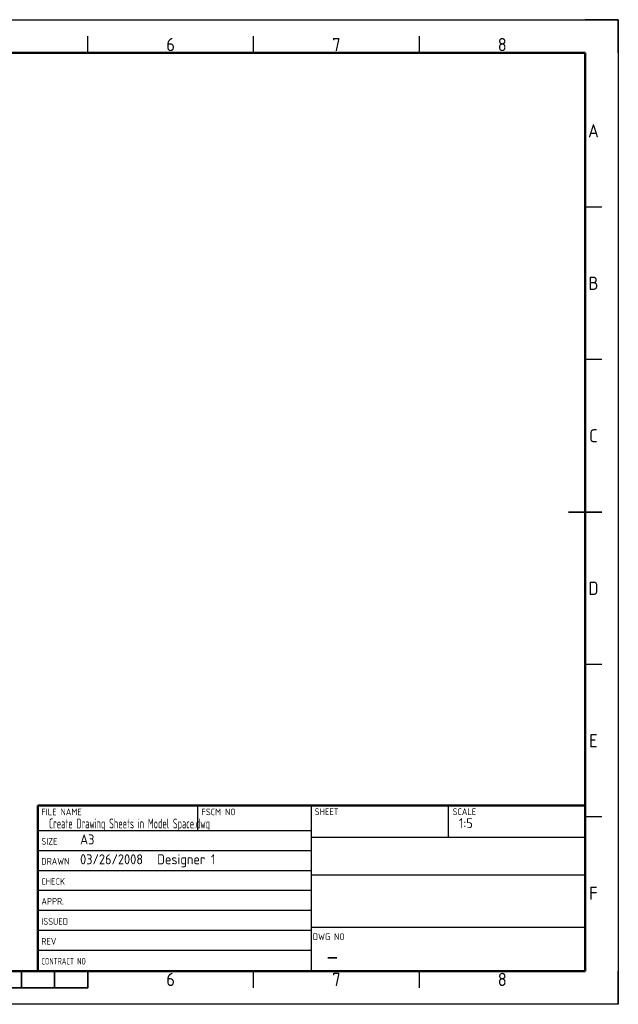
# Model space of a CAD drawing. Header units: millimetres. Extents: x 246 to 3001, y -131 to 1354.
# Tile 4 of 6: x 1443 to 2346, y -131 to 1354. Entities that reach past the tile are written whole.
import ezdxf
from ezdxf.enums import TextEntityAlignment as Align

# ---------------------------------------------------------------- set-up
doc = ezdxf.new("R2010")
doc.units = ezdxf.units.MM
doc.layers.add('AM_0', color=7, linetype='Continuous', lineweight=50)
doc.layers.add('AM_BOR', color=7, linetype='Continuous', lineweight=30)
doc.styles.add('ACISOTS', font='isocp.shx', dxfattribs={"height": 1})

# ---------------------------------------------------------------- blocks, each defined once
blk = doc.blocks.new('ISO_A3')
for p, q in [((410, 287), (10, 287)), ((410, 10), (410, 287)), ((10, 10), (410, 10))]:
    blk.add_line(p, q)
at = {"layer": 'AM_BOR', "color": 1, "lineweight": 25}
for p, q in [((0, 297), (420, 297)), ((420, 297), (420, 0)), ((260, 287), (260, 292)), ((310, 287), (310, 292)), ((360, 287), (360, 292)), ((415, 240.5), (410, 240.5)), ((415, 194.5), (410, 194.5)), ((415, 102.5), (410, 102.5)), ((415, 56.5), (410, 56.5)), ((310, 5), (310, 10)), ((360, 5), (360, 10)), ((420, 0), (0, 0))]:
    blk.add_line(p, q, dxfattribs=at)
at = {"layer": 'AM_BOR'}
for p, q in [((420, 297), (410, 297)), ((420, 287), (420, 297)), ((420, 0), (420, 10)), ((420, 0), (410, 0))]:
    blk.add_line(p, q, dxfattribs=at)
at = {"layer": 'AM_BOR', "color": 140, "lineweight": 35}
for p, q in [((405, 148.5), (415, 148.5)), ((240, 5), (240, 10)), ((250, 5), (250, 10)), ((260, 5), (260, 10)), ((160, 5), (260, 5))]:
    blk.add_line(p, q, dxfattribs=at)
at = {"layer": 'AM_BOR', "color": 1, "lineweight": 25, "style": 'ACISOTS'}
for s, p in [('6', (285, 289.5)), ('7', (335, 289.5)), ('8', (385, 289.5)), ('A', (412.5, 263.5)), ('B', (412.5, 217.5)), ('C', (412.5, 171.5)), ('D', (412.5, 125.5)), ('E', (412.5, 79.5)), ('F', (412.5, 33.5)), ('6', (285, 7.5)), ('7', (335, 7.5)), ('8', (385, 7.5))]:
    blk.add_text(s, height=4, dxfattribs=at).set_placement(p, align=Align.MIDDLE)
blk = doc.blocks.new('ISO_TITLEA')
for p, q in [((0, 50), (-165, 50)), ((-165, 0), (-165, 50)), ((0, 0), (0, 50)), ((0, 0), (-165, 0))]:
    blk.add_line(p, q)
at = {"layer": 'AM_BOR', "color": 1, "lineweight": 25}
for p, q in [((-116.86, 50), (-116.86, 42.38)), ((-82.5, 0), (-82.5, 50)), ((-41.25, 40.35), (-41.25, 50)), ((-165, 42.38), (-82.5, 42.38)), ((-165, 42), (-165, 30)), ((0, 40.35), (-82.5, 40.35)), ((-165, 36.38), (-82.5, 36.38)), ((-165, 30.38), (-82.5, 30.38)), ((-82.5, 29.01), (0, 29.01)), ((-165, 24.38), (-82.5, 24.38)), ((-165, 18.38), (-82.5, 18.38)), ((-165, 12.38), (-82.5, 12.38)), ((-82.5, 13.29), (0, 13.29)), ((-165, 6.38), (-82.5, 6.38))]:
    blk.add_line(p, q, dxfattribs=at)
at = {"layer": 'AM_BOR', "color": 1, "lineweight": 25, "style": 'ACISOTS'}
for s, p in [('FILE NAME', (-163.97, 47.04)), ('FSCM NO', (-115.7, 47.04)), ('SHEET', (-81.55, 47.11)), ('SCALE', (-39.97, 47.11)), ('SIZE', (-163.97, 38.14)), ('DRAWN', (-163.97, 32.14)), ('CHECK', (-163.97, 26.05)), ('APPR.', (-163.97, 20.08)), ('ISSUED', (-163.97, 13.99)), ('REV', (-163.97, 7.99)), ('DWG NO', (-82.12, 9.41))]:
    blk.add_text(s, height=2, dxfattribs=at).set_placement(p)
at = {"layer": 'AM_BOR', "color": 1, "lineweight": 25, "style": 'ACISOTS', "width": 0.683519}
blk.add_text('CONTRACT NO', height=2, dxfattribs=at).set_placement((-163.97, 1.99))
at = {"layer": 'AM_BOR', "color": 140, "lineweight": 35, "style": 'ACISOTS'}
for tag, p, height in [('GEN-TITLE-DWG{13.6}', (-161.69, 43.04), 3), ('GEN-TITLE-FSCM{8.6}', (-113.32, 43.04), 3), ('GEN-TITLE-SHEET{11.8}', (-79.67, 43.11), 3), ('GEN-TITLE-SCA{12.7}', (-38.05, 43.13), 3), ('GEN-TITLE-SIZ{22.6}', (-152.3, 38.23), 3), ('GEN-TITLE-DACT{21}', (-78.21, 33.14), 3.5), ('GEN-TITLE-DAT{7.1}', (-152.3, 32.23), 3), ('GEN-TITLE-NAME{14.9}', (-129.04, 32.23), 3), ('GEN-TITLE-CHKD{7.1}', (-152.3, 26.14), 3), ('GEN-TITLE-CHKM{14.9}', (-129.04, 26.14), 3), ('GEN-TITLE-DES1{12.3}', (-78.24, 20.94), 6), ('GEN-TITLE-APPD{7.1}', (-152.3, 20.17), 3), ('GEN-TITLE-APPM{14.9}', (-129.04, 20.17), 3), ('GEN-TITLE-DES2{24.5}', (-78.21, 15.44), 3), ('GEN-TITLE-ISSD{7.1}', (-152.3, 14.08), 3), ('GEN-TITLE-ISSM{14.9}', (-129.04, 14.08), 3), ('GEN-TITLE-REV{22.6}', (-152.3, 8.08), 3), ('GEN-TITLE-CTRN{19.4}', (-152.3, 2.08), 3.5)]:
    blk.add_attdef(tag, p, '', height=height, dxfattribs=at)
at = {"layer": 'AM_BOR', "style": 'ACISOTS'}
blk.add_attdef('GEN-TITLE-NR{12.3}', (-78.08, 1.63), '', height=6, dxfattribs=at)

msp = doc.modelspace()

# ---------------------------------------------------------------- block references
at = {"layer": 'AM_0', "lineweight": 0, "xscale": 5, "yscale": 5, "zscale": 5}
msp.add_blockref('ISO_A3', (245.6, -130.9), dxfattribs=at)
at = {"layer": 'AM_0', "lineweight": 0}
ref = msp.add_blockref('ISO_TITLEA', (2295.6, -80.9), dxfattribs=dict(at, xscale=5, yscale=5, zscale=5))
ref.add_attrib('GEN-TITLE-DWG{13.6}', 'Create Drawing Sheets in Model Space.dwg', (1487.1, 134.3), dxfattribs={"layer": 'AM_BOR', "color": 140, "lineweight": 35, "height": 15, "style": 'ACISOTS', "width": 0.539997})
ref.add_attrib('GEN-TITLE-SCA{12.7}', '1:5', (2105.3, 134.8), dxfattribs={"layer": 'AM_BOR', "color": 140, "lineweight": 35, "height": 15, "style": 'ACISOTS'})
ref.add_attrib('GEN-TITLE-DAT{7.1}', '03/26/2008', (1534.1, 80.3), dxfattribs={"layer": 'AM_BOR', "color": 140, "lineweight": 35, "height": 15, "style": 'ACISOTS'})
ref.add_attrib('GEN-TITLE-NAME{14.9}', 'Designer 1', (1650.4, 80.3), dxfattribs={"layer": 'AM_BOR', "color": 140, "lineweight": 35, "height": 15, "style": 'ACISOTS'})
ref.add_attrib('GEN-TITLE-NR{12.3}', '-', (1905.2, -72.7), dxfattribs={"layer": 'AM_BOR', "height": 30, "style": 'ACISOTS'})
ref.add_attrib('GEN-TITLE-SIZ{22.6}', 'A3', (1534.1, 110.3), dxfattribs={"layer": 'AM_BOR', "color": 140, "lineweight": 35, "height": 15, "style": 'ACISOTS'})

doc.saveas('drawing.dxf')
